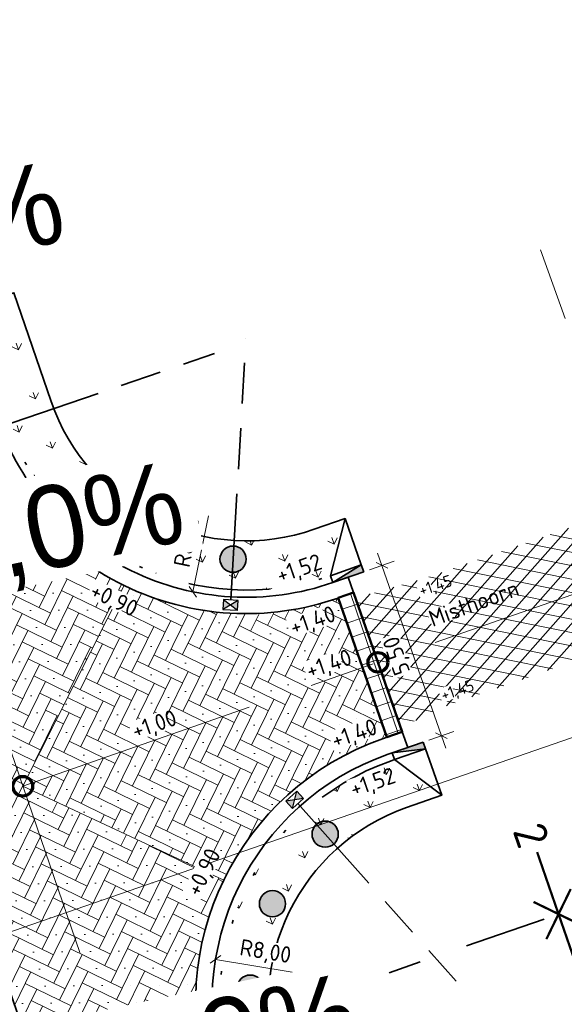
# Model space of a CAD drawing. Header units: metres. Extents: x 264779 to 275389, y 575281 to 580396.
# Tile 146 of 174: x 265531 to 265547, y 576957 to 576987. Entities that reach past the tile are written whole.
import ezdxf
from ezdxf.enums import TextEntityAlignment as Align

# ---------------------------------------------------------------- set-up
doc = ezdxf.new("R2018")
doc.units = ezdxf.units.M
doc.set_wipeout_variables(frame=1)
for name, pattern in [('AL-TEKENBLADGRENS', [11.5, 2.5, -1.5, 1, -1.5, 1, -1.5, 2.5]), ('AM-AS', [16, 10, -2, 2, -2]), ('B-WE-RI-HWA_HUISAANSLUITING_PVC_125-G', [10, 3.25, -0.75, 1.25, -0.75, 1.25, -0.75, 1.25, -0.75]), ('B-WE-VH-KANTOPSLUITING_TROTTOIRBAND_RWS_[AFMETINGEN1]-G', [10, 2.5, -1.5, 0, -1.5, 0, -1.5, 0, -1.5, 0, -1.5]), ('XX-HIDDEN2', [3.335, 2.225, -1.11])]:
    doc.linetypes.add(name, pattern=pattern)
for name, color, linetype, lineweight in [('B-WE-VH-VERHARDING_ASFALT-A', 252, 'Continuous', 18), ('B-XX-AL-HOOGTELABEL-T25', 252, 'Continuous', 9), ('B-XX-GC-VERANKERING_ANKERSTANG-G', 252, 'XX-HIDDEN2', 18), ('N-WE-AM-AS-G', 10, 'AM-AS', 18), ('N-WE-GW-BERM-G', 90, 'Continuous', 35), ('N-WE-VH-GOOT_SBS-G', 40, 'Continuous', 35), ('N-WE-VH-KANTOPSLUITING_ELEMENT_EINDVERLOOPBAND_110-220x250-G', 40, 'Continuous', 35), ('N-WE-VH-KANTOPSLUITING_TROTTOIRBAND_RWS_110-220x250-G', 60, 'B-WE-VH-KANTOPSLUITING_TROTTOIRBAND_RWS_[AFMETINGEN1]-G', 35), ('N-WE-VH-KNIKLIJN_AANDUIDING-G', 30, 'Continuous', 18), ('N-WE-VH-VERHARDING_ASFALT-G', 40, 'Continuous', 35), ('N-WE-VH-VERHARDING_BETON-A', 254, 'Continuous', 18), ('N-WE-VH-VERHARDING_NATUURSTEEN-A', 40, 'Continuous', 18), ('N-WE-VH-VERHARDING_NATUURSTEEN-G', 40, 'Continuous', 50), ('N-WE-VH-VERHARDING_STRAATBAKSTEEN_DIKFORMAAT_KEPER-G', 40, 'Continuous', 35), ('N-XX-AL-HOOGTELABEL-T25-M', 7, 'Continuous', 25), ('N-XX-AL-TOPOGRAFIE-G', 7, 'Continuous', 35), ('X-XX-AL-AANPIJLING-T25', 7, 'Continuous', 25), ('X-XX-AL-SITUATIEGRENS-G', 7, 'AL-TEKENBLADGRENS', 35), ('X-XX-AL-SITUATIEGRENS_BLAD_1-S', 7, 'Continuous', 35), ('X-XX-AL-SITUATIEGRENS_BLAD_2-S', 7, 'Continuous', 35), ('X-XX-AL-T25', 7, 'Continuous', 25), ('X-XX-AL-VERKANTING_ÉÉN_OOR-S', 7, 'Continuous', 25)]:
    doc.layers.add(name, color=color, linetype=linetype, lineweight=lineweight)
for name, color, linetype, lineweight, true_color in [('N-GV-GR-GRAS_BERMKRUIDENMENGSEL-A', 7, 'Continuous', 18, 0x00a500), ('N-OI-RI-HWA_KOLKAANSLUITING_PVC_160-G', 150, 'B-WE-RI-HWA_HUISAANSLUITING_PVC_125-G', 35, 0x007fff), ('N-WE-RI-HWA_KOLK-S', 150, 'Continuous', 25, 0x007fff), ('N-WE-VH-VERHARDING_STRAATBAKSTEEN_DIKFORMAAT_KEPER-ROOD-PAARS-A', 7, 'Continuous', 18, 0xa45729), ('N-WE-VH-VERHARDING_STRAATBAKSTEEN_WAALFORMAAT_HALF_PAARS-BRUIN-A', 7, 'Continuous', 18, 0x66332b)]:
    doc.layers.add(name, color=color, linetype=linetype, lineweight=lineweight, true_color=true_color)
doc.layers.add('X-XX-AL-HULPLAAG-G', color=6, linetype='Continuous', lineweight=18, plot=False)
doc.layers.add('X-XX-AL-T70-250', color=210, linetype='Continuous', lineweight=70, plot=False)
doc.styles.add('NLCS-ISO-ANNOTATIVE-T25', font='NLCS-ISO.ttf', dxfattribs={"height": 2.5})
doc.styles.add('NLCS-ISO-ANNOTATIVE-T50', font='NLCS-ISO.ttf', dxfattribs={"height": 5})
doc.styles.add('NLCS-ISO-M1000-T25', font='NLCS-ISO.ttf', dxfattribs={"height": 2.5})
doc.styles.get("Standard").update_dxf_attribs({"font": 'arial.ttf'})
doc.dimstyles.new('NLCS-ANNOTATIVE-T25-SCHRAP', dxfattribs={"dimtxt": 2.5, "dimasz": 1.4, "dimexe": 2, "dimexo": 2, "dimgap": 0.7, "dimtad": 1, "dimzin": 0, "dimtxsty": 'NLCS-ISO-ANNOTATIVE-T25', "dimblk": 'OBLIQUE', "dimcen": 2.5, "dimdle": 2, "dimclrd": 256, "dimclre": 256, "dimclrt": 256, "dimadec": 1, "dimazin": 0, "dimtfac": 1, "dimtofl": 0, "dimtmove": 1, "dimatfit": 0, "dimldrblk": 'OBLIQUE', "dimfxl": 2, "dimfxlon": 1, "dimtfillclr": 256, "dimtolj": 1, "dimtzin": 0, "dimlwd": 18, "dimlwe": 18, "dimarcsym": 0})
pattern_1 = [(109.0885257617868, (229379.4452788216, 679350.7839098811), (-1.011904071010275, 0.4916046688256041), [0.2109375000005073, -1.380052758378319]), (64.0885257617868, (229379.4452788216, 679350.7839098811), (-1.011904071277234, 0.4916046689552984), [0.2109375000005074, -0.9140625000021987]), (154.0885257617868, (229379.4452788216, 679350.7839098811), (-0.4916046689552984, -1.011904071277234), [0.2109375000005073, -0.9140625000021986])]
pattern_2 = [(109.0885257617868, (229273.946721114, 679383.4867752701), (-1.011904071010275, 0.4916046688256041), [0.2109375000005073, -1.380052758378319]), (64.0885257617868, (229273.946721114, 679383.4867752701), (-1.011904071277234, 0.4916046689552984), [0.2109375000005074, -0.9140625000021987]), (154.0885257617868, (229273.946721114, 679383.4867752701), (-0.4916046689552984, -1.011904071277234), [0.2109375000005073, -0.9140625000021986])]

# ---------------------------------------------------------------- blocks, each defined once
blk = doc.blocks.new('SAL-TEKENBLADGRENS-SO')
at = {"linetype": 'Continuous'}
blk.add_line((2.897598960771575e-08, 1.923274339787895e-08), (2.897598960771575e-08, 1.923274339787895e-08), dxfattribs=at)
blk.add_line((2.897598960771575e-08, 1.923274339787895e-08), (2.897598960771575e-08, 1.923274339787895e-08), dxfattribs=at)
blk.add_line((2.897598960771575e-08, 1.923274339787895e-08), (2.897598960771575e-08, 1.923274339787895e-08), dxfattribs=at)
at = {"linetype": 'Continuous', "const_width": 0.3499999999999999, "flags": 128}
for points in [[(2.998096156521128, -3.001902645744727), (2.897598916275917e-08, 1.923274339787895e-08), (-3.001902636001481, -2.998096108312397)], [(2.897598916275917e-08, 1.923274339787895e-08), (-0.006344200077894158, -9.999997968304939)]]:
    blk.add_lwpolyline(points, dxfattribs=at)
blk = doc.blocks.new('_Oblique')
at = {"color": 0, "linetype": 'ByBlock', "lineweight": -2}
blk.add_line((-0.5, -0.5), (0.5, 0.5), dxfattribs=at)
blk = doc.blocks.new('*D305')
at = {"layer": 'Defpoints', "color": 0, "transparency": 16777216}
for p in [(265544.9989609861, 576971.3226710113), (265546.8123093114, 576966.1301987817), (265543.5905041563, 576965.0050594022)]:
    blk.add_point(p, dxfattribs=at)
at = {"layer": 'X-XX-AL-AANPIJLING-T25', "lineweight": 18, "transparency": 16777216}
for p, q in [((265541.6452759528, 576970.5751659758), (265543.7223840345, 576964.6274250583)), ((265542.1547901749, 576970.32941151), (265541.399521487, 576970.0656517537)), ((265543.9681385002, 576965.1369392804), (265543.2128698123, 576964.873179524))]:
    blk.add_line(p, q, dxfattribs=at)
at = {"layer": 'X-XX-AL-AANPIJLING-T25', "lineweight": 18, "transparency": 16777216, "xscale": 0.28, "yscale": 0.28, "zscale": 0.28}
for p, rotation in [((265541.777155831, 576970.1975316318), 109.250549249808), ((265543.5905041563, 576965.0050594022), 289.2505492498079)]:
    blk.add_blockref('_Oblique', p, dxfattribs=dict(at, rotation=rotation))
at = {"layer": 'X-XX-AL-AANPIJLING-T25', "transparency": 16777216, "insert": (265542.2684322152, 576967.4562276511), "char_height": 0.5, "attachment_point": 5, "rotation": 109.25054924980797, "style": 'NLCS-ISO-ANNOTATIVE-T25', "bg_fill": 3, "box_fill_scale": 1.1, "bg_fill_color": 256, "bg_fill_true_color": 13158600, "bg_fill_transparency": 0}
blk.add_mtext('\\A1;5,50', dxfattribs=at)
blk = doc.blocks.new('*U182')
h = blk.add_hatch(color=256)
h.dxf.hatch_style = 1
h.paths.add_polyline_path([(0, 0.2199999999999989), (-0.9999999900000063, 0.2199999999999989), (-0.9999999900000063, 0)])
for p, q in [((-0.9999999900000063, 0), (0, 0.2199999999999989)), ((0, 0.2199999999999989), (-0.9999999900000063, 0.2199999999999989)), ((-0.9999999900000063, 0.2199999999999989), (-0.9999999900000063, 0)), ((-0.9999999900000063, 0), (0, 0)), ((0, 0), (0, 0.2199999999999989))]:
    blk.add_line(p, q)
blk = doc.blocks.new('*U261')
blk.add_wipeout([(-1.125000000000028, 0.7499999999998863), (1.124999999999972, 0.7499999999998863), (1.124999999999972, -0.7499999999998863), (-1.125000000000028, -0.7499999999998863)])
h = blk.add_hatch(color=256)
h.dxf.hatch_style = 1
h.paths.add_polyline_path([(0, 0), (-1.124999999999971, 0.7499999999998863), (-1.124999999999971, -0.7499999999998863)])
h.paths.add_polyline_path([(1.124999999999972, -0.7499999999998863), (1.124999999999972, 0.7499999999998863), (5.551115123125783e-17, -1.110223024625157e-16)])
for p, q in [((-1.124999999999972, -0.7499999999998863), (1.124999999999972, 0.7499999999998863)), ((1.124999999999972, -0.7499999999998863), (-1.124999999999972, 0.7499999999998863))]:
    blk.add_line(p, q)
at = {"flags": 128}
blk.add_lwpolyline([(-1.124999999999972, -0.7499999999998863), (1.124999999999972, -0.7499999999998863), (1.124999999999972, 0.7499999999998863), (-1.124999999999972, 0.7499999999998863)], close=True, dxfattribs=at)
blk = doc.blocks.new('*U262')
blk.add_wipeout([(-1.125000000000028, 0.7499999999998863), (1.124999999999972, 0.7499999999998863), (1.124999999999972, -0.7499999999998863), (-1.125000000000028, -0.7499999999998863)])
h = blk.add_hatch(color=256)
h.dxf.hatch_style = 1
h.paths.add_polyline_path([(0, 0), (-1.124999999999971, 0.7499999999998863), (-1.124999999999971, -0.7499999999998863)])
h.paths.add_polyline_path([(1.124999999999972, -0.7499999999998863), (1.124999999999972, 0.7499999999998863), (5.551115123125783e-17, -1.110223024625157e-16)])
for p, q in [((-1.124999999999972, -0.7499999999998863), (1.124999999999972, 0.7499999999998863)), ((1.124999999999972, -0.7499999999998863), (-1.124999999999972, 0.7499999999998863))]:
    blk.add_line(p, q)
at = {"flags": 128}
blk.add_lwpolyline([(-1.124999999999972, -0.7499999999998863), (1.124999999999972, -0.7499999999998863), (1.124999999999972, 0.7499999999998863), (-1.124999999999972, 0.7499999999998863)], close=True, dxfattribs=at)
blk = doc.blocks.new('*D310')
at = {"layer": 'Defpoints', "color": 0, "transparency": 16777216}
for p in [(265537.6409341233, 576977.2268594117), (265536.0142039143, 576969.3939960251)]:
    blk.add_point(p, dxfattribs=at)
at = {"layer": 'X-XX-AL-AANPIJLING-T25', "lineweight": 18, "transparency": 16777216}
blk.add_line((265536.4951060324, 576971.7095862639), (265536.0142039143, 576969.3939960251), dxfattribs=at)
at = {"layer": 'X-XX-AL-AANPIJLING-T25', "lineweight": 18, "transparency": 16777216, "xscale": 0.28, "yscale": 0.28, "zscale": 0.28, "rotation": 258.2675838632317}
blk.add_blockref('_Oblique', (265536.0142039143, 576969.3939960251), dxfattribs=at)
at = {"layer": 'X-XX-AL-AANPIJLING-T25', "transparency": 16777216, "insert": (265535.8807830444, 576970.9154115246), "char_height": 0.5, "attachment_point": 5, "rotation": 78.26758386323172, "style": 'NLCS-ISO-ANNOTATIVE-T25', "bg_fill": 3, "box_fill_scale": 1.1, "bg_fill_color": 256, "bg_fill_true_color": 13158600, "bg_fill_transparency": 0}
blk.add_mtext('\\A1;R8,00', dxfattribs=at)
blk = doc.blocks.new('*U248')
h = blk.add_hatch(color=256)
h.dxf.hatch_style = 1
h.paths.add_polyline_path([(25.29494159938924, 8.656192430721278), (-5.24610930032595e-17, 5.642977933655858e-16), (-0.8094418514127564, 2.365333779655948)])
at = {"flags": 128}
blk.add_lwpolyline([(25.29494159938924, 8.656192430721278), (-5.24610930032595e-17, 5.642977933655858e-16), (-0.8094418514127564, 2.365333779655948), (25.29494159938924, 8.656192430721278)], dxfattribs=at)
at = {"lineweight": 30, "flags": 58}
blk.add_attdef('HELLING', text='', height=2.499999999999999, rotation=11.89148065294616, dxfattribs=at).set_placement((9.530566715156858, 8.864504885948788), align=Align.TOP_LEFT)
blk = doc.blocks.new('*U249')
h = blk.add_hatch(color=256)
h.dxf.hatch_style = 1
h.paths.add_polyline_path([(25.29494159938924, 8.656192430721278), (-5.24610930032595e-17, 5.642977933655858e-16), (-0.8094418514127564, 2.365333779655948)])
at = {"flags": 128}
blk.add_lwpolyline([(25.29494159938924, 8.656192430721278), (-5.24610930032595e-17, 5.642977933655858e-16), (-0.8094418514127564, 2.365333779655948), (25.29494159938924, 8.656192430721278)], dxfattribs=at)
at = {"lineweight": 30, "flags": 58}
blk.add_attdef('HELLING', text='', height=2.499999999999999, rotation=11.89148065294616, dxfattribs=at).set_placement((9.530566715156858, 8.864504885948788), align=Align.TOP_LEFT)
blk = doc.blocks.new('*U246')
h = blk.add_hatch(color=256)
h.dxf.hatch_style = 1
h.paths.add_polyline_path([(27.43787184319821, 9.38952547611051), (-5.24610930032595e-17, 5.642977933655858e-16), (-0.8094418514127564, 2.365333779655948)])
at = {"flags": 128}
blk.add_lwpolyline([(27.43787184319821, 9.38952547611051), (-5.24610930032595e-17, 5.642977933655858e-16), (-0.8094418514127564, 2.365333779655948), (27.43787184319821, 9.38952547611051)], dxfattribs=at)
at = {"lineweight": 30, "flags": 58}
blk.add_attdef('HELLING', text='', height=2.499999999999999, rotation=11.89148065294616, dxfattribs=at).set_placement((9.530566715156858, 8.864504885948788), align=Align.TOP_LEFT)
blk = doc.blocks.new('*D311')
at = {"layer": 'Defpoints', "color": 0, "transparency": 16777216}
for p in [(265536.7080784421, 576958.1814039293), (265544.6022707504, 576956.8845894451)]:
    blk.add_point(p, dxfattribs=at)
at = {"layer": 'X-XX-AL-AANPIJLING-T25', "lineweight": 18, "transparency": 16777216}
blk.add_line((265539.0417990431, 576957.7980331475), (265536.7080784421, 576958.1814039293), dxfattribs=at)
at = {"layer": 'X-XX-AL-AANPIJLING-T25', "lineweight": 18, "transparency": 16777216, "xscale": 0.28, "yscale": 0.28, "zscale": 0.28, "rotation": 170.6710860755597}
blk.add_blockref('_Oblique', (265536.7080784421, 576958.1814039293), dxfattribs=at)
at = {"layer": 'X-XX-AL-AANPIJLING-T25', "transparency": 16777216, "insert": (265538.22256027, 576958.3785106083), "char_height": 0.5, "attachment_point": 5, "rotation": 350.67108607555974, "style": 'NLCS-ISO-ANNOTATIVE-T25', "bg_fill": 3, "box_fill_scale": 1.1, "bg_fill_color": 256, "bg_fill_true_color": 13158600, "bg_fill_transparency": 0}
blk.add_mtext('\\A1;R8,00', dxfattribs=at)

msp = doc.modelspace()

# ---------------------------------------------------------------- hatches: boundary and pattern name
at = {"layer": 'B-WE-VH-VERHARDING_ASFALT-A'}
h = msp.add_hatch(dxfattribs=at)
h.set_pattern_fill('AVH-ASFALT', color=256, scale=2, angle=89.45, style=0, pattern_type=2)
h.set_pattern_definition([(168.5385257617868, (53525.60482039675, 115542.1057447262), (-0.0794835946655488, -0.3920234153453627), []), (228.5385257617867, (53525.60482039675, 115542.1057447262), (0.2997604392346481, -0.264846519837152), [])])
h.paths.add_polyline_path([(265559.2466267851, 576975.4562672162), (265547.8829999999, 576971.4810000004), (265545.263680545, 576970.5646539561), (265543.1579999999, 576969.8280000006), (265541.254, 576969.2810000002), (265540.9527132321, 576969.2602041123), (265542.3553848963, 576965.2436930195), (265543.664, 576965.8900000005), (265546.5461613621, 576966.8923059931), (265557.8949999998, 576970.8390000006), (265560.5266837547, 576971.7572876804)])
at = {"layer": 'N-GV-GR-GRAS_BERMKRUIDENMENGSEL-A'}
h = msp.add_hatch(dxfattribs=at)
h.set_pattern_fill('AGR-KRUIDEN', color=256, scale=0.562500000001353, pattern_type=2)
h.set_pattern_definition(pattern_2)
h.paths.add_polyline_path([(265540.2059977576, 576969.8818714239), (265541.1500836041, 576970.2115711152), (265540.6555340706, 576971.6276999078), (265539.711448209, 576971.298000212, -0.4160502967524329), (265531.6992156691, 576975.1935414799), (265530.5625186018, 576978.5151734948), (265529.1433148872, 576978.029507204), (265529.4670916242, 576977.0833737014), (265530.2800190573, 576974.7078656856, 0.4160498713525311)])
h = msp.add_hatch(dxfattribs=at)
h.set_pattern_fill('AGR-KRUIDEN', color=256, scale=0.562500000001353, pattern_type=2)
h.set_pattern_definition(pattern_2)
h.paths.add_polyline_path([(265537.2413520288, 576954.3656064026), (265538.0520889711, 576951.9964881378), (265538.3768880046, 576951.0507050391), (265539.7950658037, 576951.536020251), (265538.6605522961, 576954.8512715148, -0.4123792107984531), (265542.531756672, 576962.8134486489), (265543.6030493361, 576963.1875723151), (265543.1084997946, 576964.6037011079), (265542.1644139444, 576964.2740014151), (265542.0372071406, 576964.2295774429, 0.412379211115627)])
h = msp.add_hatch(dxfattribs=at)
h.set_pattern_fill('AGR-KRUIDEN', color=256, scale=0.562500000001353, pattern_type=2)
h.set_pattern_definition(pattern_1)
edge = h.paths.add_edge_path()
edge.add_line((265532.6811257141, 576949.1016815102), (265532.4729763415, 576949.0304506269))
edge.add_line((265532.4729763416, 576949.0304506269), (265528.2350823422, 576961.4109968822))
edge.add_line((265528.2350823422, 576961.4109968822), (265526.6455780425, 576960.8670519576))
edge.add_line((265526.6455780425, 576960.8670519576), (265575.768456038, 576817.3212217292))
edge.add_line((265575.768456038, 576817.3212217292), (265592.702350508, 576767.4754734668))
edge.add_line((265592.702350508, 576767.4754734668), (265591.7280935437, 576762.5713095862))
edge.add_line((265591.7280935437, 576762.5713095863), (265592.5077210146, 576760.2764379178))
edge.add_arc((265586.8009696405, 576765.8829509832), 7.999999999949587, 315.5076414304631, 378.7639574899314)
edge.add_line((265594.3757840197, 576768.4563120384), (265577.566794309, 576817.9343970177))
edge.add_line((265577.566794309, 576817.9343970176), (265532.6811257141, 576949.1016815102))
at = {"layer": 'N-WE-VH-VERHARDING_BETON-A'}
h = msp.add_hatch(color=256, dxfattribs=at)
h.dxf.hatch_style = 1
edge = h.paths.add_edge_path()
edge.add_arc((265532.5091021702, 576972.689591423), 0.4, 0, 360)
h = msp.add_hatch(color=256, dxfattribs=at)
h.dxf.hatch_style = 1
edge = h.paths.add_edge_path()
edge.add_arc((265534.6457250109, 576971.0664030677), 0.4, 0, 360)
h = msp.add_hatch(color=256, dxfattribs=at)
h.dxf.hatch_style = 1
edge = h.paths.add_edge_path()
edge.add_arc((265537.2419397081, 576970.3884894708), 0.4, 0, 360)
h = msp.add_hatch(color=256, dxfattribs=at)
h.dxf.hatch_style = 1
edge = h.paths.add_edge_path()
edge.add_arc((265540.0489446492, 576962.0021788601), 0.4, 0, 360)
h = msp.add_hatch(color=256, dxfattribs=at)
h.dxf.hatch_style = 1
edge = h.paths.add_edge_path()
edge.add_arc((265538.441814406, 576959.8797985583), 0.4, 0, 360)
h = msp.add_hatch(color=256, dxfattribs=at)
h.dxf.hatch_style = 1
edge = h.paths.add_edge_path()
edge.add_arc((265537.7651846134, 576957.3050096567), 0.4, 0, 360)
at = {"layer": 'N-WE-VH-VERHARDING_NATUURSTEEN-A'}
h = msp.add_hatch(dxfattribs=at)
h.set_pattern_fill('AVH-BETONPLAAT_BLOK', color=256, scale=1.125000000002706, angle=269.6821840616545, pattern_type=2)
h.set_pattern_definition([(288.7707098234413, (70683.93738118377, 116264.9574905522), (0.4260662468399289, 0.1448017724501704), []), (18.77070982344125, (70683.93738118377, 116264.9574905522), (-0.1448017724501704, 0.4260662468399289), [])])
h.paths.add_polyline_path([(265541.9263652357, 576964.9556472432), (265540.4427166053, 576969.2040336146), (265540.9147595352, 576969.3688834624), (265542.3984081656, 576965.120497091)])
at = {"layer": 'N-WE-VH-VERHARDING_STRAATBAKSTEEN_DIKFORMAAT_KEPER-ROOD-PAARS-A'}
h = msp.add_hatch(dxfattribs=at)
h.set_pattern_fill('AVH-SBS_DIKFORMAAT_KEPER', color=256, scale=28.12500000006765, angle=224.86, pattern_type=2)
h.set_pattern_definition([(243.9485257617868, (71081.12664064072, 116682.9628482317), (0.1782353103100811, -0.5191475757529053), [1.552500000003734, -0.7762500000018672]), (153.9485257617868, (71082.17271496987, 116682.4514798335), (0.1782353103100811, -0.5191475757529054), [1.552500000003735, -0.7762500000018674]), (243.9485257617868, (71080.87484603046, 116682.0058915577), (0.1782353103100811, -0.5191475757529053), [0, -2.328750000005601]), (243.9485257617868, (71081.56444973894, 116682.5328183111), (0.1782353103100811, -0.5191475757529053), [0, -2.328750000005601])])
edge = h.paths.add_edge_path()
edge.add_line((265532.0186950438, 576952.5783587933), (265536.5601359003, 576954.1324871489))
edge.add_arc((265544.6022707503, 576956.8845894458), 8.499999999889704, 154.0710149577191, 198.8914806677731, ccw=False)
edge.add_line((265536.9579088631, 576960.6012722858), (265530.8308644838, 576963.4619271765))
edge.add_line((265530.8308644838, 576963.4619271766), (265533.9242512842, 576969.5824975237))
edge.add_arc((265537.6409341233, 576977.2268594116), 8.50000000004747, 198.8914806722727, 244.0710149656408, ccw=False)
edge.add_line((265529.5987992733, 576974.4747571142), (265525.0573584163, 576972.9206287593))
edge.add_line((265525.0573584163, 576972.9206287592), (265532.0186950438, 576952.5783587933))
h = msp.add_hatch(dxfattribs=at)
h.set_pattern_fill('AVH-SBS_DIKFORMAAT_KEPER', color=256, scale=28.12500000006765, angle=134.86, pattern_type=2)
h.set_pattern_definition([(153.9485257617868, (71175.62808293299, 116715.6657136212), (-0.5191475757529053, -0.1782353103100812), [1.552500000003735, -0.7762500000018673]), (63.94852576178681, (71175.11671453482, 116714.6196392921), (-0.5191475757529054, -0.1782353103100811), [1.552500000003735, -0.7762500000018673]), (153.9485257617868, (71174.67112625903, 116715.9175082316), (-0.5191475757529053, -0.1782353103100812), [0, -2.328750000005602]), (153.9485257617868, (71175.19805301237, 116715.2279045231), (-0.5191475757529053, -0.1782353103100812), [0, -2.328750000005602])])
h.paths.add_polyline_path([(265541.799823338, 576964.9093192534), (265541.9268890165, 576964.9541474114), (265540.4433815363, 576969.2021296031, -0.1997268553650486), (265533.9242512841, 576969.5824975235), (265530.8308644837, 576963.4619271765), (265536.9579088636, 576960.6012722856, -0.1980981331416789)])

# ---------------------------------------------------------------- linework, layer by layer
at = {"layer": 'N-OI-RI-HWA_KOLKAANSLUITING_PVC_160-G', "flags": 128}
msp.add_lwpolyline([(265530.0501024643, 576974.3913877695), (265536.6730370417, 576976.6578249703)], dxfattribs=at)
at = {"layer": 'N-WE-AM-AS-G', "flags": 128}
msp.add_lwpolyline([(265567.9452499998, 576976.4232500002), (265530.8308644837, 576963.4619271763)], dxfattribs=at)
at = {"layer": 'N-WE-GW-BERM-G', "flags": 128}
for points in [[(265528.9351689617, 576977.9582775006), (265530.5625186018, 576978.5151734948), (265531.6992156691, 576975.19354148, 0.4160502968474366), (265539.7114482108, 576971.2980002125), (265540.6555340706, 576971.6276999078), (265541.1500836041, 576970.2115711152)], [(265543.1084997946, 576964.6037011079), (265543.6030493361, 576963.1875723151), (265542.5317566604, 576962.8134486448, 0.4123792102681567), (265538.6605522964, 576954.851271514), (265539.7950658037, 576951.536020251), (265538.3768880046, 576951.0507050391)]]:
    msp.add_lwpolyline(points, format="xyb", dxfattribs=at)
for points in [[(265540.205997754, 576969.8818714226), (265540.6555340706, 576971.6276999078)], [(265543.6030493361, 576963.1875723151), (265542.1644139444, 576964.2740014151)]]:
    msp.add_lwpolyline(points, dxfattribs=at)
at = {"layer": 'N-WE-VH-GOOT_SBS-G', "flags": 128}
msp.add_lwpolyline([(265541.9646731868, 576964.4372763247), (265542.5639229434, 576964.6465501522), (265542.3990730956, 576965.1185930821), (265541.7998233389, 576964.9093192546, 0.4123792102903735), (265536.5601359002, 576954.1324871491), (265537.0332026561, 576954.2943755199, -0.4123792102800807)], format="xyb", close=True, dxfattribs=at)
at = {"layer": 'N-WE-VH-KANTOPSLUITING_TROTTOIRBAND_RWS_110-220x250-G', "ltscale": 0.9999899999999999, "flags": 128}
for points in [[(265529.4692784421, 576977.0769946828), (265530.2800154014, 576974.7078763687, 0.416050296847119), (265540.205997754, 576969.8818714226)], [(265542.1644139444, 576964.2740014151), (265542.0372071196, 576964.2295774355, 0.4123792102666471), (265537.2413520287, 576954.365606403), (265538.0520889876, 576951.9964880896)]]:
    msp.add_lwpolyline(points, format="xyb", dxfattribs=at)
at = {"layer": 'N-WE-VH-KNIKLIJN_AANDUIDING-G', "ltscale": 0.75}
msp.add_lwpolyline([(265533.9242512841, 576969.5824975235), (265530.8308644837, 576963.4619271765), (265536.9579088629, 576960.6012722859)], dxfattribs=at)
at = {"layer": 'N-WE-VH-VERHARDING_ASFALT-G', "flags": 128}
msp.add_lwpolyline([(265530.071866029, 576974.6366454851), (265529.5987992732, 576974.4747571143, 0.4160502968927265), (265540.4433815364, 576969.2021296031), (265540.9154244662, 576969.3669794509), (265540.7505746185, 576969.8390223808), (265540.2785316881, 576969.6741725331, -0.4160502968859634)], format="xyb", close=True, dxfattribs=at)
at = {"layer": 'N-WE-VH-VERHARDING_NATUURSTEEN-G', "flags": 128}
msp.add_lwpolyline([(265541.9263652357, 576964.9556472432), (265540.4427166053, 576969.2040336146), (265540.9147595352, 576969.3688834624), (265542.3984081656, 576965.120497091)], close=True, dxfattribs=at)
at = {"layer": 'N-WE-VH-VERHARDING_STRAATBAKSTEEN_DIKFORMAAT_KEPER-G', "flags": 128}
msp.add_lwpolyline([(265529.5987992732, 576974.4747571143), (265525.0573584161, 576972.9206287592), (265532.0186950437, 576952.5783587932), (265536.5601359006, 576954.1324871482, -0.4123792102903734), (265541.7998233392, 576964.9093192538), (265542.399073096, 576965.1185930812), (265540.9154244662, 576969.3669794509), (265540.4433815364, 576969.2021296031, -0.4160502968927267)], format="xyb", close=True, dxfattribs=at)
at = {"layer": 'N-XX-AL-TOPOGRAFIE-G', "ltscale": 0.9999899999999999}
for centre in [(265532.5091021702, 576972.689591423), (265534.6457250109, 576971.0664030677), (265537.2419397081, 576970.3884894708), (265540.0489446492, 576962.0021788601), (265538.441814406, 576959.8797985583), (265537.7651846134, 576957.3050096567)]:
    msp.add_circle(centre, 0.4, dxfattribs=at)
at = {"layer": 'X-XX-AL-HULPLAAG-G'}
msp.add_lwpolyline([(265561.2466067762, 576969.6769267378), (265501.521692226, 576949.0087146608), (265530.9215705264, 576864.0519117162), (265590.6464855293, 576884.7201230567)], close=True, dxfattribs=at)
at = {"layer": 'X-XX-AL-SITUATIEGRENS-G'}
msp.add_line((265518.8443177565, 576949.7653081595), (265547.1615669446, 576959.5646840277), dxfattribs=at)
at = {"layer": 'X-XX-AL-T70-250'}
msp.add_circle((265530.8308644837, 576963.4619271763), 0.3, dxfattribs=at)

# ---------------------------------------------------------------- block references
at = {"layer": 'N-WE-VH-KANTOPSLUITING_ELEMENT_EINDVERLOOPBAND_110-220x250-G', "xscale": -1, "yscale": -1, "zscale": -1, "rotation": 19.25054927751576}
msp.add_blockref('*U182', (265540.2059977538, 576969.8818714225), dxfattribs=at)
at = {"layer": 'X-XX-AL-SITUATIEGRENS_BLAD_1-S', "xscale": -0.2, "yscale": 0.2, "zscale": 0.2, "rotation": 19.08852508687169}
msp.add_blockref('SAL-TEKENBLADGRENS-SO', (265547.1615669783, 576959.564684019), dxfattribs=at)
at = {"layer": 'X-XX-AL-SITUATIEGRENS_BLAD_2-S', "xscale": 0.2000000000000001, "yscale": 0.2000000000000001, "zscale": 0.2000000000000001, "rotation": 199.0885250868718}
msp.add_blockref('SAL-TEKENBLADGRENS-SO', (265547.1615669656, 576959.5646840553), dxfattribs=at)
at = {"layer": 'X-XX-AL-VERKANTING_ÉÉN_OOR-S'}
ref = msp.add_blockref('*U246', (265522.3720262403, 576979.2233753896), dxfattribs=dict(at, xscale=0.2, yscale=0.2, zscale=0.2))
lines = msp.add_mtext('2,0%', dxfattribs={"layer": '0', "insert": (265524.2781395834, 576980.9962763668), "char_height": 2.5, "attachment_point": 1, "rotation": 11.891480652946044, "bg_fill": 3, "box_fill_scale": 1.15, "bg_fill_color": 256, "bg_fill_transparency": 0})
ref.add_attrib('HELLING', '', (265524.2781395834, 576980.9962763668)).embed_mtext(lines)
ref = msp.add_blockref('*U249', (265531.3711415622, 576954.4706258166), dxfattribs=dict(at, xscale=0.2, yscale=0.2, zscale=0.2))
lines = msp.add_mtext('2,0%', dxfattribs={"layer": '0', "insert": (265533.2772549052, 576956.2435267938), "char_height": 2.5, "attachment_point": 1, "rotation": 11.891480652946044, "bg_fill": 3, "box_fill_scale": 1.15, "bg_fill_color": 256, "bg_fill_transparency": 0})
ref.add_attrib('HELLING', '', (265533.2772549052, 576956.2435267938)).embed_mtext(lines)

# ---------------------------------------------------------------- next in the draw order: texts
at = {"layer": 'X-XX-AL-SITUATIEGRENS_BLAD_2-S', "insert": (265546.4375440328, 576961.6609422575), "char_height": 0.9999999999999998, "width": 0.6099999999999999, "attachment_point": 6, "rotation": 289.1248748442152, "style": 'NLCS-ISO-ANNOTATIVE-T50', "bg_fill": 3, "box_fill_scale": 1.125, "bg_fill_color": 256, "bg_fill_transparency": 0}
msp.add_mtext('2', dxfattribs=at)

# ---------------------------------------------------------------- next in the draw order: hatches: boundary and pattern name
at = {"layer": 'N-GV-GR-GRAS_BERMKRUIDENMENGSEL-A'}
h = msp.add_hatch(dxfattribs=at)
h.set_pattern_fill('AGR-KRUIDEN', color=256, scale=0.562500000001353, pattern_type=2)
h.set_pattern_definition(pattern_1)
edge = h.paths.add_edge_path()
edge.add_line((265544.1915128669, 576895.6655724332), (265546.3555715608, 576896.4761221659))
edge.add_line((265546.3555715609, 576896.4761221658), (265508.7402539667, 577006.3948039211))
edge.add_line((265508.7402539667, 577006.3948039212), (265502.4936821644, 577024.5842068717))
edge.add_line((265502.4936821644, 577024.5842068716), (265501.5021167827, 577024.7138143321))
edge.add_arc((265500.9907126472, 577016.9004579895), 7.830074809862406, 86.25518638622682, 97.00404786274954)
edge.add_line((265500.0359175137, 577024.6721011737), (265499.0534358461, 577024.4857419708))
edge.add_line((265499.0534358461, 577024.4857419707), (265499.1218977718, 577024.1358519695))
edge.add_line((265499.1218977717, 577024.1358519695), (265499.6815955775, 577022.5062938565))
edge.add_line((265499.6815955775, 577022.5062938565), (265496.4186440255, 577021.3857372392))
edge.add_line((265496.4186440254, 577021.3857372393), (265497.8802396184, 577017.1297134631))
edge.add_line((265497.8802396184, 577017.129713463), (265499.5439805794, 577012.4387209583))
edge.add_line((265499.5439805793, 577012.4387209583), (265501.0877139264, 577012.2549753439))
edge.add_line((265501.0877139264, 577012.254975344), (265540.3339668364, 576897.4391144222))
edge.add_line((265540.3339668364, 576897.4391144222), (265543.1589999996, 576898.4760000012))
edge.add_line((265543.1589999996, 576898.4760000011), (265544.191512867, 576895.665572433))
edge = h.paths.add_edge_path()
edge.add_line((265546.6598796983, 576895.5868793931), (265544.5122829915, 576894.7924586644))
edge.add_line((265544.5122829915, 576894.7924586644), (265545.4389999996, 576892.2700000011))
edge.add_line((265545.4389999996, 576892.2700000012), (265542.4760927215, 576891.1722734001))
edge.add_line((265542.4760927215, 576891.1722734), (265587.9972974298, 576757.9988894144))
edge.add_line((265587.9972974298, 576757.9988894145), (265589.3252882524, 576758.4498953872))
edge.add_line((265589.3252882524, 576758.449895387), (265589.3735791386, 576758.3078813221))
edge.add_arc((265586.8009696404, 576765.8829509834), 8.00000000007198, 288.7582728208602, 298.8426155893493)
edge.add_line((265590.6602122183, 576758.8753660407), (265589.4553988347, 576762.4217932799))
edge.add_line((265589.4553988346, 576762.42179328), (265590.4296557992, 576767.3259571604))
edge.add_line((265590.4296557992, 576767.3259571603), (265573.6861696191, 576816.61122929))
edge.add_line((265573.6861696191, 576816.61122929), (265546.6598796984, 576895.5868793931))

# ---------------------------------------------------------------- next in the draw order: linework, layer by layer
at = {"layer": 'B-XX-GC-VERANKERING_ANKERSTANG-G', "flags": 128}
msp.add_lwpolyline([(265546.6129999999, 576979.8250000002), (265553.3749999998, 576960.8260000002)], dxfattribs=at)
at = {"layer": 'N-WE-AM-AS-G', "flags": 128}
msp.add_lwpolyline([(265487.798351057, 577088.9273712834), (265515.3619639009, 577008.6648197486), (265580.3116264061, 576818.8702961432), (265621.8011517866, 576696.7438448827, 0.1619934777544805), (265640.8740772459, 576671.5862788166, -0.1613623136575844), (265659.9072885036, 576646.5451429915), (265678.8774317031, 576591.1534254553)], format="xyb", dxfattribs=at)

# ---------------------------------------------------------------- next in the draw order: texts
at = {"layer": 'X-XX-AL-T25', "insert": (265543.1507731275, 576968.786249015), "char_height": 0.5, "width": 0.7499999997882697, "attachment_point": 1, "rotation": 19.965303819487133, "style": 'NLCS-ISO-ANNOTATIVE-T25', "bg_fill": 3, "box_fill_scale": 1, "bg_fill_color": 256, "bg_fill_transparency": 0}
msp.add_mtext('Misthoorn', dxfattribs=at)

# ---------------------------------------------------------------- next in the draw order: hatches: boundary and pattern name
at = {"layer": 'N-WE-VH-VERHARDING_STRAATBAKSTEEN_WAALFORMAAT_HALF_PAARS-BRUIN-A'}
h = msp.add_hatch(dxfattribs=at)
h.set_pattern_fill('AVH-SBS_WAALFORMAAT_HALFST', color=256, scale=28.12500000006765, angle=359.8648733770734, style=0, pattern_type=2)
h.set_pattern_definition([(18.95339913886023, (53431.1033781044, 115509.4028793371), (-0.09134972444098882, 0.2660014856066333), []), (108.9533991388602, (53432.16738404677, 115509.7682782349), (-1.064005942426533, -0.3653988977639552), [0.2812500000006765, -0.2812500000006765]), (108.9533991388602, (53431.54403135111, 115509.8515802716), (-1.064005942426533, -0.3653988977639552), [0.2812500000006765, -0.2812500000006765]), (18.95339913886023, (53431.58970621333, 115509.7185795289), (-0.1826994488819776, 0.5320029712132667), [0, -1.125000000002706, 0, 0, 0]), (18.95339913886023, (53432.03035946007, 115510.1672804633), (-0.1826994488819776, 0.5320029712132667), [0, -1.125000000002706, 0, 0, 0])])
edge = h.paths.add_edge_path()
edge.add_line((265573.7808190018, 576816.6435016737), (265590.5329601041, 576767.3327533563))
edge.add_line((265590.5329601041, 576767.3327533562), (265592.5990462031, 576767.4686772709))
edge.add_line((265592.5990462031, 576767.4686772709), (265575.6738066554, 576817.2889493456))
edge.add_line((265575.6738066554, 576817.2889493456), (265526.5185870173, 576960.9292876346))
edge.add_line((265526.5185870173, 576960.9292876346), (265525.8165385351, 576962.980798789))
edge.add_line((265525.8165385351, 576962.980798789), (265510.726766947, 577007.075808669))
edge.add_line((265510.726766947, 577007.075808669), (265505.0577371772, 577023.5834702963))
edge.add_arc((265500.9916379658, 577016.9505797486), 7.779999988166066, 58.49084071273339, 78.01345413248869)
edge.add_line((265502.6074039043, 577024.5609476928), (265508.8348498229, 577006.4272327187))
edge.add_line((265508.8348498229, 577006.4272327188), (265573.7808190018, 576816.6435016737))

# ---------------------------------------------------------------- next in the draw order: block references
at = {"layer": 'N-WE-RI-HWA_KOLK-S', "xscale": 0.2000000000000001, "yscale": 0.2000000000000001, "zscale": 0.2000000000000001}
for name, p, rotation in [('*U261', (265537.1603934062, 576968.9908664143), 176.6607850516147), ('*U262', (265539.1183378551, 576963.0481095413), 41.66078504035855)]:
    msp.add_blockref(name, p, dxfattribs=dict(at, rotation=rotation))

# ---------------------------------------------------------------- next in the draw order: texts
at = {"layer": 'N-XX-AL-HOOGTELABEL-T25-M', "char_height": 0.4999999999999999, "width": 1.042879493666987, "attachment_point": 1, "style": 'NLCS-ISO-M1000-T25', "bg_fill": 3, "box_fill_scale": 1.1, "bg_fill_color": 256, "bg_fill_transparency": 0}
for s, insert, rotation in [('+1,52', (265538.5060501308, 576970.1186775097), 18.953399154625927), ('+1,40', (265538.9169970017, 576968.5326272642), 18.953399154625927), ('+1,40', (265539.4099239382, 576967.2070776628), 18.953399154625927), ('+1,00', (265534.1039833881, 576965.3709209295), 18.953399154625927), ('+0,90', (265535.7766349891, 576960.2877381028), 63.93588836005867)]:
    msp.add_mtext(s, dxfattribs=dict(at, insert=insert, rotation=rotation))

# ---------------------------------------------------------------- next in the draw order: dimensions: what is measured, and where the dimension line sits
at = {"layer": 'X-XX-AL-AANPIJLING-T25'}
dim = msp.add_aligned_dim(p1=(265544.9989609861, 576971.3226710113), p2=(265546.8123093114, 576966.1301987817), distance=-3.412618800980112, dimstyle='NLCS-ANNOTATIVE-T25-SCHRAP', override={"dimtad": 4, "dimtfill": 1}, dxfattribs=at)
dim.commit()
dim.dimension.update_dxf_attribs({"geometry": '*D305', "text_midpoint": (265542.2684322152, 576967.4562276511)})

# ---------------------------------------------------------------- next in the draw order: linework, layer by layer
at = {"layer": 'N-OI-RI-HWA_KOLKAANSLUITING_PVC_160-G', "flags": 128}
for points in [[(265537.1691305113, 576969.1406117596), (265537.63510897, 576977.1270292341)], [(265539.2180457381, 576962.936045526), (265544.2034395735, 576957.3328456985)]]:
    msp.add_lwpolyline(points, dxfattribs=at)
at = {"layer": 'X-XX-AL-T70-250'}
msp.add_circle((265541.6572487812, 576967.2427862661), 0.3, dxfattribs=at)

# ---------------------------------------------------------------- next in the draw order: block references
at = {"layer": 'N-WE-VH-KANTOPSLUITING_ELEMENT_EINDVERLOOPBAND_110-220x250-G', "yscale": -1, "zscale": -1, "rotation": 199.2505492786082}
msp.add_blockref('*U182', (265542.1644139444, 576964.2740014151), dxfattribs=at)

# ---------------------------------------------------------------- next in the draw order: texts
at = {"layer": 'B-XX-AL-HOOGTELABEL-T25', "char_height": 0.3599999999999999, "width": 0.3599999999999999, "attachment_point": 1, "rotation": 18.800857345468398, "style": 'NLCS-ISO-ANNOTATIVE-T25', "bg_fill": 3, "box_fill_scale": 1.1, "bg_fill_color": 256, "bg_fill_transparency": 0}
for insert in [(265542.8611770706, 576969.5904665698), (265543.5333498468, 576966.4013423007)]:
    msp.add_mtext('+1,45', dxfattribs=dict(at, insert=insert))
at = {"layer": 'N-XX-AL-HOOGTELABEL-T25-M', "insert": (265540.1830592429, 576965.0848612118), "char_height": 0.4999999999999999, "width": 1.042879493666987, "attachment_point": 1, "rotation": 18.953399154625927, "style": 'NLCS-ISO-M1000-T25', "bg_fill": 3, "box_fill_scale": 1.1, "bg_fill_color": 256, "bg_fill_transparency": 0}
msp.add_mtext('+1,40', dxfattribs=at)

# ---------------------------------------------------------------- next in the draw order: texts
at = {"layer": 'N-XX-AL-HOOGTELABEL-T25-M', "insert": (265540.7501220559, 576963.6025431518), "char_height": 0.4999999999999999, "width": 1.042879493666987, "attachment_point": 1, "rotation": 18.953399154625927, "style": 'NLCS-ISO-M1000-T25', "bg_fill": 3, "box_fill_scale": 1.1, "bg_fill_color": 256, "bg_fill_transparency": 0}
msp.add_mtext('+1,52', dxfattribs=at)

# ---------------------------------------------------------------- next in the draw order: dimensions: what is measured, and where the dimension line sits
at = {"layer": 'X-XX-AL-AANPIJLING-T25'}
for center, mpoint, picture, middle in [((265537.6409341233, 576977.2268594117), (265536.0142039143, 576969.3939960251), '*D310', (265536.3115905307, 576970.8259413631)), ((265544.6022707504, 576956.8845894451), (265536.7080784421, 576958.1814039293), '*D311', (265538.1512354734, 576957.9443300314))]:
    dim = msp.add_radius_dim(center=center, mpoint=mpoint, dimstyle='NLCS-ANNOTATIVE-T25-SCHRAP', override={"dimtfill": 1}, dxfattribs=at)
    dim.commit()
    dim.dimension.update_dxf_attribs({"geometry": picture, "text_midpoint": middle, "dimtype": 164})

# ---------------------------------------------------------------- next in the draw order: block references
at = {"layer": 'X-XX-AL-VERKANTING_ÉÉN_OOR-S'}
ref = msp.add_blockref('*U248', (265526.0286886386, 576970.0822282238), dxfattribs=dict(at, xscale=0.2, yscale=0.2, zscale=0.2))
lines = msp.add_mtext('2,0%', dxfattribs={"layer": '0', "insert": (265527.9348019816, 576971.8551292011), "char_height": 2.5, "attachment_point": 1, "rotation": 11.891480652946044, "bg_fill": 3, "box_fill_scale": 1.15, "bg_fill_color": 256, "bg_fill_transparency": 0})
ref.add_attrib('HELLING', '', (265527.9348019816, 576971.8551292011)).embed_mtext(lines)

# ---------------------------------------------------------------- next in the draw order: texts
at = {"layer": 'N-XX-AL-HOOGTELABEL-T25-M', "insert": (265532.7875558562, 576969.1529072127), "char_height": 0.4999999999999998, "width": 1.042879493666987, "attachment_point": 7, "rotation": 334.5652101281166, "style": 'NLCS-ISO-M1000-T25', "bg_fill": 3, "box_fill_scale": 1.1, "bg_fill_color": 256, "bg_fill_transparency": 0}
msp.add_mtext('+0,90', dxfattribs=at)

doc.saveas('drawing.dxf')
